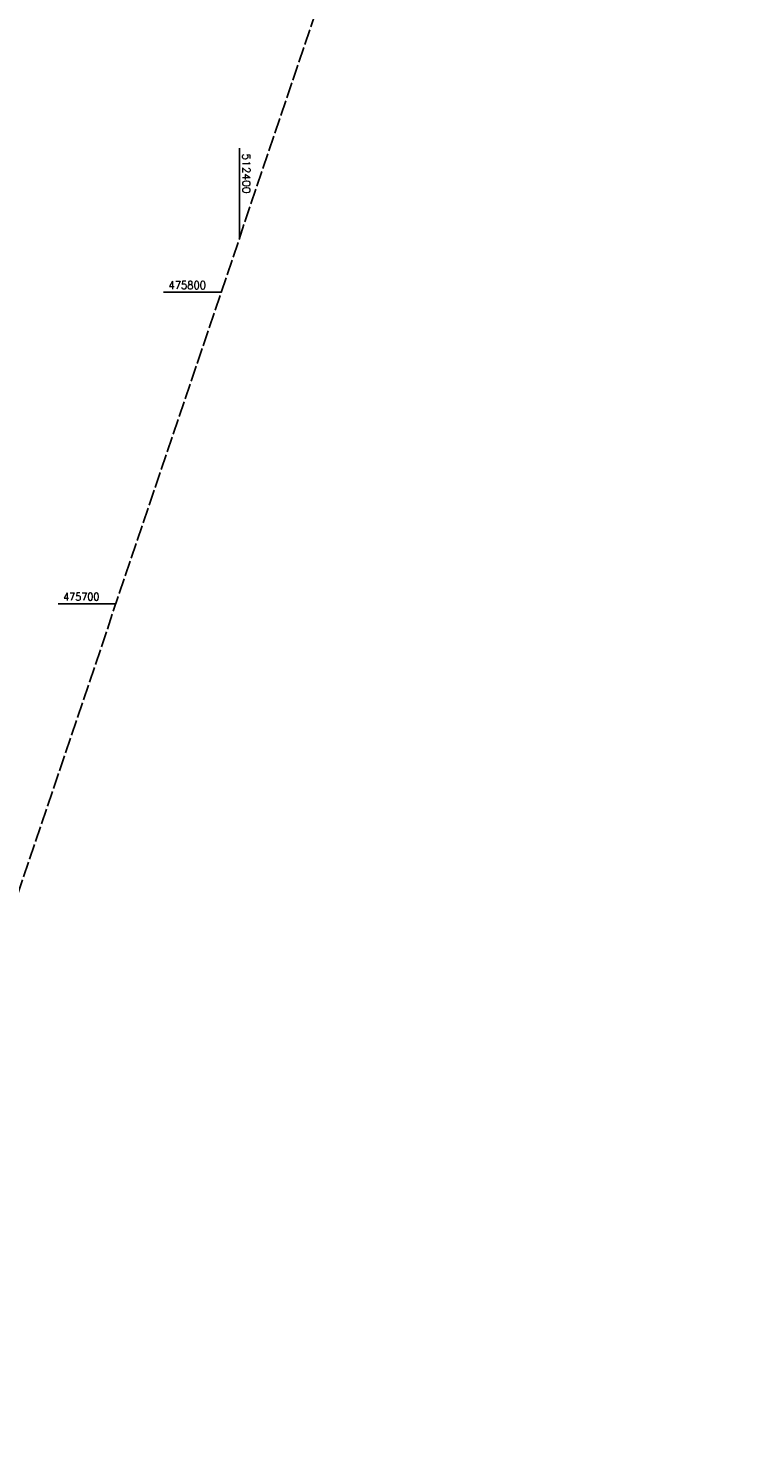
# Model space of a CAD drawing. Extents: x 511997 to 512565, y 475430 to 476399.
# Tile 3 of 6: x 512332 to 512565, y 475430 to 475885. Entities that reach past the tile are written whole.
import ezdxf

# ---------------------------------------------------------------- set-up
doc = ezdxf.new("R2010")
doc.units = 0
doc.header["$LTSCALE"] = 10
doc.header["$MEASUREMENT"] = 0
doc.linetypes.add('LT00', pattern=[0])
doc.linetypes.add('LT14', pattern=[0.6, 0.5, -0.1])
doc.layers.add('-BLATT_89-RAND', color=7, linetype='LT14', plot=False)
doc.layers.add('V89_RASTER', color=250, linetype='LT00')
doc.styles.get("Standard").update_dxf_attribs({"font": 'romans.shx'})

msp = doc.modelspace()

# ---------------------------------------------------------------- linework, layer by layer
at = {"layer": '-BLATT_89-RAND'}
msp.add_lwpolyline([(512293.56, 476398.61), (511997.32, 475522.33), (512269.2, 475430.42), (512565.44, 476306.7), (512293.56, 476398.61)], dxfattribs=at)
at = {"layer": 'V89_RASTER'}
for p, q in [((512400, 475846.18), (512400, 475817.32)), ((512394.14, 475800), (512375.64, 475800)), ((512341.84, 475700), (512360.34, 475700))]:
    msp.add_line(p, q, dxfattribs=at)

# ---------------------------------------------------------------- texts
for s, rotation, width, p in [(' 512400', 269.9996, 0.994, (512401, 475846.18)), (' 475800', 359.9996, 0.934, (512375.64, 475801)), (' 475700', 359.9996, 0.905, (512341.84, 475701))]:
    msp.add_text(s, height=2.5, rotation=rotation, dxfattribs=dict(at, width=width)).set_placement(p)

doc.saveas('drawing.dxf')
